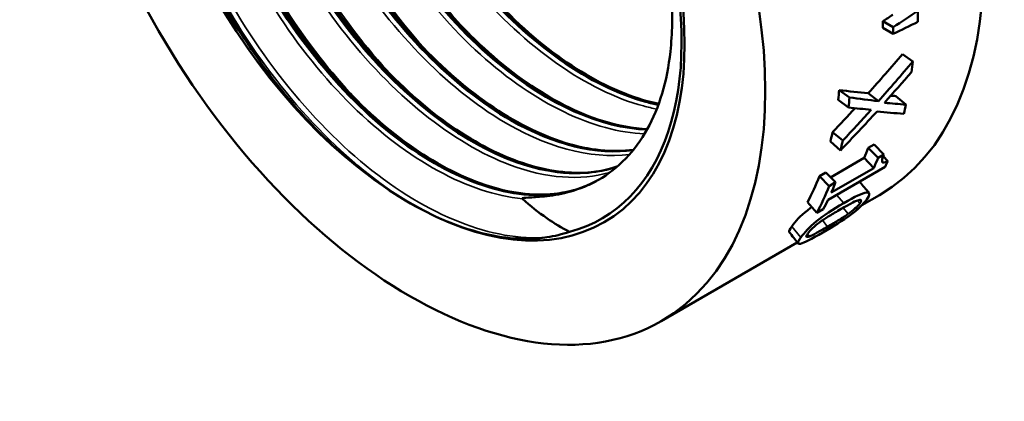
# Model space of a CAD drawing. Header units: millimetres. Extents: x -137 to 758, y -69 to 356.
# Tile 8 of 20: x 133 to 167, y 107 to 120. Entities that reach past the tile are written whole.
import ezdxf

# ---------------------------------------------------------------- set-up
doc = ezdxf.new("R2010")
doc.units = ezdxf.units.MM
doc.layers.add('Видимые тонкие (ГОСТ)', color=7, linetype='Continuous', lineweight=35)
doc.layers.add('Видимый контур (ГОСТ)', color=7, linetype='Continuous', lineweight=50)

msp = doc.modelspace()

# ---------------------------------------------------------------- linework, layer by layer
at = {"layer": 'Видимые тонкие (ГОСТ)'}
for p, q in [((160.9625, 114.1667), (161.2057, 113.8837)), ((161.6687, 113.9714), (161.7502, 113.8697)), ((161.1937, 113.7286), (161.3594, 113.5149)), ((160.4883, 113.3011), (160.6582, 113.0801)), ((159.4395, 113.0938), (159.7451, 112.7121)), ((159.9771, 112.8398), (160.0433, 112.7544))]:
    msp.add_line(p, q, dxfattribs=at)
for points, knots in [([(150.275, 114.034), (148.4663, 114.2015), (146.3635, 115.3445), (144.4819, 117.1962), (142.6006, 119.0475), (140.9571, 121.5913), (139.9563, 124.2257), (138.9557, 126.8595), (138.6066, 129.5612), (139.0042, 131.6913), (139.4018, 133.821), (140.5426, 135.3612), (142.1658, 135.9504), (142.5238, 136.0803), (142.9046, 136.1638), (143.3029, 136.2017)], [2.7311843, 2.7311843, 2.7311843, 2.7311843, 3.4494451, 3.4494451, 3.4494451, 4.1675359, 4.1675359, 4.1675359, 4.8854616, 4.8854616, 4.8854616, 5.6032267, 5.6032267, 5.6032267, 5.7615396, 5.7615396, 5.7615396, 5.7615396]), ([(153.916, 115.5359), (152.5992, 115.3703), (151.044, 115.7845), (149.487, 116.7423), (147.5093, 117.9589), (145.5463, 120.042), (144.08, 122.4993), (142.6145, 124.9554), (141.6584, 127.7643), (141.4523, 130.2603), (141.2541, 132.6607), (141.7516, 134.7519), (142.8389, 136.0797)], [15.1500241, 15.1500241, 15.1500241, 15.1500241, 15.7157491, 15.7157491, 15.7157491, 16.4343117, 16.4343117, 16.4343117, 17.1525231, 17.1525231, 17.1525231, 17.8432302, 17.8432302, 17.8432302, 17.8432302]), ([(154.4342, 116.239), (152.7193, 116.2996), (150.7039, 117.2661), (148.8507, 118.9343), (146.9307, 120.6625), (145.2019, 123.1289), (144.0908, 125.7484), (142.9809, 128.3651), (142.4975, 131.1121), (142.7682, 133.3381), (142.8992, 134.4159), (143.2065, 135.3671), (143.6637, 136.1466)], [21.5397579, 21.5397579, 21.5397579, 21.5397579, 22.2339563, 22.2339563, 22.2339563, 22.9531352, 22.9531352, 22.9531352, 23.6715688, 23.6715688, 23.6715688, 24.019409, 24.019409, 24.019409, 24.019409]), ([(153.2354, 114.9227), (152.2473, 114.6425), (151.088, 114.7221), (149.867, 115.1771), (147.9168, 115.9038), (145.8269, 117.5818), (144.1152, 119.8116), (142.4047, 122.0398), (141.0874, 124.7996), (140.4937, 127.4305), (139.9004, 130.0597), (140.0352, 132.5372), (140.8776, 134.2718), (141.1684, 134.8706), (141.5428, 135.3792), (141.9858, 135.7879)], [8.7773323, 8.7773323, 8.7773323, 8.7773323, 9.2297467, 9.2297467, 9.2297467, 9.9523288, 9.9523288, 9.9523288, 10.6743866, 10.6743866, 10.6743866, 11.3959396, 11.3959396, 11.3959396, 11.6450638, 11.6450638, 11.6450638, 11.6450638]), ([(154.8468, 117.0813), (154.6965, 117.11), (154.5445, 117.1448), (154.391, 117.1859), (152.4898, 117.6956), (150.388, 119.1668), (148.6021, 121.2532), (146.81, 123.3468), (145.3521, 126.0418), (144.5924, 128.694), (144.0718, 130.5114), (143.8746, 132.3021), (144.0279, 133.8571)], [27.9375197, 27.9375197, 27.9375197, 27.9375197, 27.9955608, 27.9955608, 27.9955608, 28.7147885, 28.7147885, 28.7147885, 29.4364813, 29.4364813, 29.4364813, 29.9309954, 29.9309954, 29.9309954, 29.9309954]), ([(151.1075, 112.7207), (149.2757, 112.5739), (147.0532, 113.4496), (144.9615, 115.1531), (142.8703, 116.8562), (140.9268, 119.3733), (139.588, 122.1331), (138.2496, 124.8921), (137.5265, 127.8721), (137.5958, 130.3955), (137.6138, 131.049), (137.6848, 131.6705), (137.8058, 132.2521)], [2.6157277, 2.6157277, 2.6157277, 2.6157277, 3.3180806, 3.3180806, 3.3180806, 4.0202575, 4.0202575, 4.0202575, 4.7222628, 4.7222628, 4.7222628, 4.9040661, 4.9040661, 4.9040661, 4.9040661]), ([(148.5875, 119.5123), (148.4745, 119.6292), (148.3622, 119.7484), (148.251, 119.8697), (146.2896, 122.0082), (144.6363, 124.8108), (143.6813, 127.6413), (143.5801, 127.9412), (143.4869, 128.2412), (143.4016, 128.5404)], [28.62349829, 28.62349829, 28.62349829, 28.62349829, 28.66331343, 28.66331343, 28.66331343, 29.36505326, 29.36505326, 29.36505326, 29.4393986, 29.4393986, 29.4393986, 29.4393986]), ([(147.3034, 118.7706), (145.3384, 120.8068), (143.643, 123.5171), (142.6084, 126.3037), (142.4236, 126.8014), (142.2601, 127.301), (142.1185, 127.7987)], [22.34031299, 22.34031299, 22.34031299, 22.34031299, 23.03255337, 23.03255337, 23.03255337, 23.15621329, 23.15621329, 23.15621329, 23.15621329]), ([(146.4738, 113.8728), (144.3369, 115.1547), (142.2064, 117.3518), (140.5809, 119.9674), (139.1708, 122.2364), (138.1506, 124.805), (137.6931, 127.227)], [3.1388071, 3.1388071, 3.1388071, 3.1388071, 3.8399383, 3.8399383, 3.8399383, 4.4481643, 4.4481643, 4.4481643, 4.4481643]), ([(146.0194, 118.0295), (144.1869, 119.9316), (142.5838, 122.4156), (141.5396, 125.0058), (141.2652, 125.6866), (141.0299, 126.3735), (140.8355, 127.057)], [16.05712768, 16.05712768, 16.05712768, 16.05712768, 16.70320714, 16.70320714, 16.70320714, 16.87302798, 16.87302798, 16.87302798, 16.87302798]), ([(144.736, 117.2891), (143.0748, 119.0154), (141.5976, 121.2146), (140.561, 123.5437), (140.1542, 124.4579), (139.8163, 125.3897), (139.5526, 126.3155)], [9.77394237, 9.77394237, 9.77394237, 9.77394237, 10.35986527, 10.35986527, 10.35986527, 10.58984268, 10.58984268, 10.58984268, 10.58984268])]:
    msp.add_open_spline(points, degree=3, knots=knots, dxfattribs=at)
at = {"layer": 'Видимый контур (ГОСТ)'}
for p, q in [((162.5371, 120.0635), (162.8906, 119.861)), ((162.5363, 119.8441), (162.8899, 119.6352)), ((163.2065, 118.948), (163.5579, 118.7003)), ((161.0535, 117.7264), (161.405, 117.4794)), ((162.0394, 117.6184), (162.3882, 117.35)), ((161.0162, 117.3936), (161.3666, 117.1368)), ((162.9804, 117.524), (163.3252, 117.2347)), ((160.8294, 116.2989), (161.1743, 116.0101)), ((160.753, 115.9743), (161.0957, 115.676)), ((162.043, 115.7575), (162.2404, 115.8714)), ((162.043, 115.7575), (162.3748, 115.4248)), ((162.2404, 115.8714), (162.5721, 115.5387)), ((160.7621, 114.7596), (161.9019, 115.4177)), ((161.9019, 115.4177), (162.2295, 115.0751)), ((162.3748, 115.4248), (162.5721, 115.5387)), ((162.5499, 115.4794), (162.7062, 115.315)), ((160.3786, 114.7965), (160.5986, 114.9235)), ((160.5986, 114.9235), (160.9304, 114.5909)), ((162.6168, 115.1218), (160.6746, 114.0005)), ((160.7851, 114.2411), (162.2295, 115.0751)), ((160.3786, 114.7965), (160.7103, 114.4638)), ((160.7103, 114.4638), (160.9304, 114.5909)), ((159.9726, 113.9113), (160.2925, 113.5527)), ((161.8255, 113.8148), (162.4224, 114.1594)), ((160.5126, 113.6798), (160.2925, 113.5527)), ((154.9978, 109.8728), (159.6291, 112.5466))]:
    msp.add_line(p, q, dxfattribs=at)
for centre, major_axis, start_param, end_param in [((153.8724, 128.9684), (-8.55, 14.809), 3.1415927, 6.2831853), ((146.4478, 124.6818), (-6.5358, 11.3204), 2.9837383, 8.017407), ((151.284, 127.474), (8.8, -15.242), 0.7683585, 0.7945031), ((150.4456, 126.99), (-8.55, 14.809), 3.9151512, 3.9308958), ((150.4456, 126.99), (-8.8, 15.242), 3.9151512, 3.9308958), ((151.1879, 127.4185), (8.8, -15.242), 0.6483244, 0.6754801), ((149.0327, 126.1742), (-8.55, 14.809), 3.7932393, 3.8188061), ((149.0327, 126.1742), (-8.8, 15.242), 3.7932393, 3.8188061), ((151.1879, 127.4185), (8.8, -15.242), 0.536957, 0.5625238), ((149.0327, 126.1742), (-8.55, 14.809), 3.6785497, 3.7057054), ((149.0327, 126.1742), (-8.8, 15.242), 3.6785497, 3.7057054), ((150.6972, 127.1352), (-8.55, 14.809), 3.5416154, 3.5739712), ((150.6972, 127.1352), (-8.8, 15.242), 3.5416154, 3.5739712), ((151.1949, 127.4225), (8.8, -15.242), 0.3770559, 0.395545), ((146.9364, 124.9639), (5.9374, -10.2839), 6.2221188, 6.280866), ((149.0327, 126.1742), (8.55, -14.809), 0.3454224, 0.4323785), ((149.2527, 126.3012), (8.8, -15.242), 0.4000228, 0.4323785), ((149.0327, 126.1742), (8.8, -15.242), 0.3454224, 0.4323785), ((149.2527, 126.3012), (8.8, -15.242), 0.3454224, 0.3770559)]:
    msp.add_ellipse(centre, major_axis=major_axis, ratio=0.5773503, start_param=start_param, end_param=end_param, dxfattribs=at)
for major_axis in [(-8.55, 14.809), (-6.61, 11.4489), (6.61, -11.4489)]:
    msp.add_ellipse((146.4478, 124.6818), major_axis=major_axis, ratio=0.5773503, dxfattribs=at)
for points, knots in [([(155.3112, 119.0328), (155.3786, 119.6453), (155.3874, 120.2987), (155.2877, 121.6696), (155.1788, 122.3838), (154.6931, 124.522), (154.1659, 125.9686), (152.751, 128.7872), (151.8742, 130.1311), (149.8779, 132.5357), (148.776, 133.5707), (146.4861, 135.1885), (145.3197, 135.7518), (143.0731, 136.3227), (142.0154, 136.3202), (140.1481, 135.738), (139.3587, 135.1595), (138.1549, 133.491), (137.7552, 132.4132), (137.4034, 129.8903), (137.4582, 128.4668), (138.021, 125.4545), (138.5272, 123.8936), (139.7458, 121.238), (140.365, 120.1425), (141.0624, 119.1168)], [-5.4115706, -5.4115706, -5.4115706, -5.4115706, -5.1666207, -5.1666207, -4.920583, -4.920583, -4.4461761, -4.4461761, -3.9678449, -3.9678449, -3.48559, -3.48559, -2.9994122, -2.9994122, -2.5093121, -2.5093121, -2.0152903, -2.0152903, -1.5173476, -1.5173476, -1.0154845, -1.0154845, -0.5097018, -0.5097018, -0.1333577, -0.1333577, -0.1333577, -0.1333577]), ([(154.0466, 115.6947), (153.4723, 115.6104), (152.8517, 115.6374), (152.2017, 115.7814), (150.3351, 116.195), (148.243, 117.5707), (146.4402, 119.5845), (144.6383, 121.5973), (143.1414, 124.2304), (142.3209, 126.8581), (141.5008, 129.4846), (141.364, 132.083), (141.9551, 134.0367), (142.2018, 134.8519), (142.5746, 135.5516), (143.0512, 136.1142)], [21.4255082, 21.4255082, 21.4255082, 21.4255082, 21.6761732, 21.6761732, 21.6761732, 22.3960011, 22.3960011, 22.3960011, 23.1154827, 23.1154827, 23.1154827, 23.8346366, 23.8346366, 23.8346366, 24.1347385, 24.1347385, 24.1347385, 24.1347385]), ([(143.0392, 136.1198), (143.0199, 136.0971), (143.0009, 136.0741), (142.982, 136.0509), (141.8587, 134.6718), (141.3804, 132.4636), (141.6504, 129.9515), (141.9203, 127.4408), (142.9349, 124.6482), (144.4382, 122.2389), (145.9409, 119.8308), (147.9182, 117.8264), (149.8831, 116.7007), (151.3532, 115.8585), (152.8066, 115.5135), (154.0433, 115.6869)], [-17.8525584, -17.8525584, -17.8525584, -17.8525584, -17.8404475, -17.8404475, -17.8404475, -17.1198701, -17.1198701, -17.1198701, -16.3996769, -16.3996769, -16.3996769, -15.679849, -15.679849, -15.679849, -15.1412732, -15.1412732, -15.1412732, -15.1412732]), ([(143.0552, 136.1226), (142.8216, 135.8427), (142.6136, 135.5279), (142.0514, 134.438), (141.7956, 133.5315), (141.5853, 131.5498), (141.6229, 130.4535), (141.9759, 128.1999), (142.295, 127.0148), (143.1705, 124.6988), (143.7383, 123.5393), (145.0471, 121.3901), (145.8047, 120.3738), (147.4091, 118.6105), (148.276, 117.8413), (150.0038, 116.6427), (150.8862, 116.1978), (152.5469, 115.6801), (153.3455, 115.5989), (154.055, 115.6955)], [0.2168585, 0.2168585, 0.2168585, 0.2168585, 0.3956525, 0.3956525, 0.7805345, 0.7805345, 1.1587599, 1.1587599, 1.5362234, 1.5362234, 1.9145101, 1.9145101, 2.2932752, 2.2932752, 2.6719059, 2.6719059, 3.0497929, 3.0497929, 3.4256308, 3.4256308, 3.4256308, 3.4256308]), ([(154.5181, 116.3955), (153.6214, 116.426), (152.6447, 116.6934), (151.649, 117.196), (149.6893, 118.1851), (147.6739, 120.077), (146.0995, 122.4231), (144.5268, 124.7668), (143.4085, 127.5435), (143.025, 130.0929), (142.668, 132.4657), (142.9534, 134.6204), (143.815, 136.1228)], [27.8227868, 27.8227868, 27.8227868, 27.8227868, 28.1887818, 28.1887818, 28.1887818, 28.9090993, 28.9090993, 28.9090993, 29.6286925, 29.6286925, 29.6286925, 30.2984168, 30.2984168, 30.2984168, 30.2984168]), ([(143.8121, 136.1192), (143.3002, 135.2356), (142.9806, 134.1326), (142.8881, 132.8796), (142.7187, 130.5836), (143.3132, 127.8046), (144.515, 125.2117), (145.7159, 122.6207), (147.512, 120.2384), (149.4551, 118.6364), (151.1586, 117.2319), (152.9614, 116.438), (154.5164, 116.3821)], [-24.0164763, -24.0164763, -24.0164763, -24.0164763, -23.621214, -23.621214, -23.621214, -22.8968656, -22.8968656, -22.8968656, -22.1730576, -22.1730576, -22.1730576, -21.5385151, -21.5385151, -21.5385151, -21.5385151]), ([(143.8265, 136.1211), (143.7897, 136.0565), (143.754, 135.9907), (143.3356, 135.1795), (143.0797, 134.2729), (142.8694, 132.2912), (142.9071, 131.1949), (143.2601, 128.9413), (143.5792, 127.7562), (144.4547, 125.4402), (145.0225, 124.2807), (146.3313, 122.1315), (147.0889, 121.1153), (148.6933, 119.3519), (149.5602, 118.5827), (151.2879, 117.3841), (152.1704, 116.9392), (153.5285, 116.5159), (154.0421, 116.4233), (154.5286, 116.4022)], [0.3609997, 0.3609997, 0.3609997, 0.3609997, 0.3956525, 0.3956525, 0.7805345, 0.7805345, 1.1587599, 1.1587599, 1.5362234, 1.5362234, 1.9145101, 1.9145101, 2.2932752, 2.2932752, 2.6719059, 2.6719059, 3.0497929, 3.0497929, 3.2882925, 3.2882925, 3.2882925, 3.2882925]), ([(141.8318, 135.7213), (141.8234, 135.717), (141.815, 135.7128), (141.8067, 135.7084), (140.2944, 134.9293), (139.3056, 133.2224), (139.0659, 130.9906), (138.825, 128.7472), (139.3429, 125.9927), (140.4822, 123.3875), (141.6164, 120.7943), (143.3556, 118.3716), (145.2704, 116.6944), (147.1877, 115.0152), (149.2639, 114.0979), (150.9871, 114.1566), (151.5307, 114.1752), (152.0395, 114.2873), (152.5004, 114.49)], [-5.5303653, -5.5303653, -5.5303653, -5.5303653, -5.5263871, -5.5263871, -5.5263871, -4.8072801, -4.8072801, -4.8072801, -4.0844334, -4.0844334, -4.0844334, -3.3649167, -3.3649167, -3.3649167, -2.6444805, -2.6444805, -2.6444805, -2.417261, -2.417261, -2.417261, -2.417261]), ([(142.3057, 135.9169), (141.6734, 135.3867), (141.1683, 134.6641), (140.827, 133.7787), (140.1142, 131.9294), (140.1217, 129.3859), (140.836, 126.7563), (141.5493, 124.1298), (142.9608, 121.4403), (144.7182, 119.3295), (146.4736, 117.221), (148.5582, 115.7083), (150.4585, 115.1485), (151.5656, 114.8224), (152.6044, 114.8213), (153.4916, 115.125)], [-11.6758711, -11.6758711, -11.6758711, -11.6758711, -11.3301814, -11.3301814, -11.3301814, -10.6081862, -10.6081862, -10.6081862, -9.8870684, -9.8870684, -9.8870684, -9.1667509, -9.1667509, -9.1667509, -8.7470906, -8.7470906, -8.7470906, -8.7470906]), ([(153.4984, 115.1257), (153.1871, 115.0173), (152.8567, 114.9473), (152.5099, 114.9183), (150.8103, 114.776), (148.7331, 115.6181), (146.7948, 117.247), (144.858, 118.8747), (143.0776, 121.2737), (141.8974, 123.8691), (140.718, 126.4627), (140.1489, 129.2296), (140.3399, 131.5065), (140.5008, 133.4255), (141.2008, 134.9823), (142.3092, 135.9246)], [15.0313043, 15.0313043, 15.0313043, 15.0313043, 15.1789845, 15.1789845, 15.1789845, 15.9027926, 15.9027926, 15.9027926, 16.6260802, 16.6260802, 16.6260802, 17.3488674, 17.3488674, 17.3488674, 17.9580677, 17.9580677, 17.9580677, 17.9580677]), ([(142.3114, 135.9276), (141.8505, 135.5364), (141.4572, 135.0342), (140.7672, 133.6966), (140.5114, 132.7901), (140.3011, 130.8084), (140.3387, 129.7121), (140.6918, 127.4585), (141.0108, 126.2733), (141.8863, 123.9574), (142.4541, 122.7979), (143.763, 120.6487), (144.5205, 119.6324), (146.1249, 117.8691), (146.9918, 117.0999), (148.7196, 115.9013), (149.602, 115.4564), (151.2657, 114.9378), (152.0671, 114.8569), (153.0298, 114.9898), (153.2719, 115.0466), (153.5028, 115.1248)], [0.0887695, 0.0887695, 0.0887695, 0.0887695, 0.3956525, 0.3956525, 0.7805345, 0.7805345, 1.1587599, 1.1587599, 1.5362234, 1.5362234, 1.9145101, 1.9145101, 2.2932752, 2.2932752, 2.6719059, 2.6719059, 3.0497929, 3.0497929, 3.4269866, 3.4269866, 3.5602128, 3.5602128, 3.5602128, 3.5602128]), ([(152.86, 114.6721), (151.4815, 113.8839), (149.5772, 114.0238), (147.6161, 115.0651), (145.6556, 116.1061), (143.656, 118.0392), (142.1093, 120.4069), (140.5629, 122.7741), (139.4831, 125.5553), (139.1409, 128.0897), (138.7987, 130.6236), (139.1972, 132.889), (140.2524, 134.3492), (140.6352, 134.8789), (141.1036, 135.3005), (141.6383, 135.6075)], [8.6416991, 8.6416991, 8.6416991, 8.6416991, 9.3612968, 9.3612968, 9.3612968, 10.0807253, 10.0807253, 10.0807253, 10.799989, 10.799989, 10.799989, 11.5190929, 11.5190929, 11.5190929, 11.779995, 11.779995, 11.779995, 11.779995]), ([(141.4437, 135.4972), (140.8011, 135.0779), (140.2616, 134.4644), (139.4831, 132.9552), (139.2272, 132.0486), (139.0169, 130.0669), (139.0546, 128.9707), (139.4076, 126.7171), (139.7267, 125.5319), (140.6022, 123.216), (141.17, 122.0564), (142.4788, 119.9072), (143.2363, 118.891), (144.8408, 117.1276), (145.7076, 116.3585), (147.4354, 115.1599), (148.3178, 114.715), (149.9816, 114.1964), (150.7829, 114.1155), (151.9254, 114.2732), (152.3291, 114.3978), (152.6963, 114.5839)], [0, 0, 0, 0, 0.3956525, 0.3956525, 0.7805345, 0.7805345, 1.1587599, 1.1587599, 1.5362234, 1.5362234, 1.9145101, 1.9145101, 2.2932752, 2.2932752, 2.6719059, 2.6719059, 3.0497929, 3.0497929, 3.4269866, 3.4269866, 3.6554937, 3.6554937, 3.6554937, 3.6554937]), ([(144.7607, 128.7226), (145.5163, 126.0977), (146.9599, 123.4329), (148.733, 121.3615), (150.5056, 119.2907), (152.5916, 117.8309), (154.4782, 117.3258), (154.6209, 117.2876), (154.7624, 117.2549), (154.9024, 117.2276)], [-29.4341511, -29.4341511, -29.4341511, -29.4341511, -28.7145533, -28.7145533, -28.7145533, -27.9951249, -27.9951249, -27.9951249, -27.9407039, -27.9407039, -27.9407039, -27.9407039]), ([(154.9048, 117.2413), (153.6518, 117.4941), (152.2923, 118.164), (150.9814, 119.1991), (149.0377, 120.7337), (147.2183, 123.058), (145.9731, 125.619), (145.5803, 126.4267), (145.2433, 127.2561), (144.9709, 128.086)], [34.2250328, 34.2250328, 34.2250328, 34.2250328, 34.7109335, 34.7109335, 34.7109335, 35.4313697, 35.4313697, 35.4313697, 35.6585892, 35.6585892, 35.6585892, 35.6585892]), ([(147.3689, 123.3051), (148.0718, 122.242), (148.8742, 121.2518), (150.5353, 119.5847), (151.4133, 118.8815), (153.1427, 117.8246), (154.0155, 117.4574), (154.8571, 117.2697), (154.8855, 117.2636), (154.9138, 117.2577)], [0, 0, 0, 0, 0.3854788, 0.3854788, 0.7637587, 0.7637587, 1.1414403, 1.1414403, 1.1546563, 1.1546563, 1.1546563, 1.1546563]), ([(152.86, 114.6721), (153.5457, 115.0627), (154.1079, 115.6445), (154.9362, 117.1363), (155.2004, 118.0252), (155.3112, 119.0328)], [-0.8128855, -0.8128855, -0.8128855, -0.8128855, -0.40223673, -0.40223673, 0, 0, 0, 0]), ([(146.4738, 113.8728), (145.5194, 114.4208), (144.5686, 115.1418), (142.9108, 116.7255), (142.2986, 117.4377), (141.8329, 118.0456)], [0, 0, 0, 0, 0.40490951, 0.40490951, 0.74129418, 0.74129418, 0.74129418, 0.74129418]), ([(162.5721, 115.5387), (162.5195, 115.4042), (162.4993, 115.3197), (162.5146, 115.2822), (162.5298, 115.2447), (162.5934, 115.2559), (162.7062, 115.315)], [0, 0, 0, 0, 1, 1, 1, 2, 2, 2, 2]), ([(150.275, 114.034), (150.2742, 114.0348), (150.2733, 114.0356), (150.2721, 114.0373), (150.2716, 114.0381), (150.271, 114.0395), (150.2709, 114.0401), (150.2708, 114.0411), (150.2708, 114.0416), (150.2709, 114.0426), (150.271, 114.043), (150.2715, 114.0442), (150.2719, 114.0448), (150.2732, 114.0464), (150.2743, 114.0473), (150.2793, 114.0507), (150.2853, 114.0529), (150.3148, 114.0608), (150.3525, 114.0648), (150.5048, 114.0759), (150.6661, 114.0809), (151.2867, 114.1295), (151.8773, 114.2117), (152.5004, 114.49)], [-0.6353593, -0.6353593, -0.6353593, -0.6353593, -0.62901255, -0.62901255, -0.62437287, -0.62437287, -0.62186652, -0.62186652, -0.61990193, -0.61990193, -0.61775884, -0.61775884, -0.61453243, -0.61453243, -0.60793626, -0.60793626, -0.58543664, -0.58543664, -0.51464424, -0.51464424, -0.35302956, -0.35302956, 0, 0, 0, 0]), ([(161.2057, 113.8837), (161.5946, 114.1082), (161.8532, 114.2276), (161.9793, 114.2443), (162.1054, 114.261), (162.1112, 114.1792), (161.9895, 114.0079)], [0, 0, 0, 0, 1, 1, 1, 2, 2, 2, 2]), ([(151.8749, 112.909), (151.621, 113.0386), (151.3637, 113.193), (150.8287, 113.5646), (150.5511, 113.785), (150.275, 114.034)], [-0.30036107, -0.30036107, -0.30036107, -0.30036107, -0.15514132, -0.15514132, 0, 0, 0, 0]), ([(159.7451, 112.7121), (159.868, 112.8852), (160.0447, 113.0727), (160.2825, 113.2655), (160.5202, 113.4583), (160.8273, 113.6652), (161.2057, 113.8837)], [0, 0, 0, 0, 1, 1, 1, 2, 2, 2, 2]), ([(161.9895, 114.0079), (161.8671, 113.8356), (161.6784, 113.6624), (161.4303, 113.4793), (161.1823, 113.2961), (160.8698, 113.0976), (160.4948, 112.8811)], [0, 0, 0, 0, 1, 1, 1, 2, 2, 2, 2]), ([(161.0658, 113.6555), (161.2066, 113.7368), (161.3304, 113.8058), (161.4371, 113.8623), (161.5437, 113.9188), (161.6266, 113.9572), (161.6856, 113.9775)], [-2, -2, -2, -2, -1, -1, -1, 0, 0, 0, 0]), ([(161.6856, 113.9775), (161.7463, 113.9982), (161.7828, 114), (161.7945, 113.9832), (161.8063, 113.9663), (161.7918, 113.9282), (161.7502, 113.8697)], [-2, -2, -2, -2, -1, -1, -1, 0, 0, 0, 0]), ([(151.1075, 112.7207), (150.7314, 112.6607), (150.114, 112.6209), (148.3788, 112.9543), (147.4285, 113.3248), (146.4738, 113.8728)], [0, 0, 0, 0, 0.18928356, 0.18928356, 0.39515889, 0.39515889, 0.39515889, 0.39515889]), ([(159.4395, 113.0938), (159.5589, 113.2619), (159.7332, 113.4456), (159.9695, 113.636), (160.0158, 113.6734), (160.0649, 113.7113), (160.1167, 113.7498)], [0, 0, 0, 0, 1, 1, 1, 1.1962444, 1.1962444, 1.1962444, 1.1962444]), ([(160.38, 113.2245), (160.4741, 113.2932), (160.5741, 113.3604), (160.6799, 113.426), (160.7858, 113.4916), (160.9144, 113.5681), (161.0658, 113.6555)], [-2, -2, -2, -2, -1, -1, -1, 0, 0, 0, 0]), ([(161.7502, 113.8697), (161.7086, 113.8112), (161.6551, 113.7534), (161.5903, 113.6956), (161.5255, 113.6377), (161.4485, 113.5776), (161.3594, 113.5149)], [-2, -2, -2, -2, -1, -1, -1, 0, 0, 0, 0]), ([(159.9844, 112.8502), (160.0278, 112.9113), (160.0822, 112.9733), (160.1484, 113.0352), (160.2146, 113.0971), (160.2917, 113.1603), (160.38, 113.2245)], [-2, -2, -2, -2, -1, -1, -1, 0, 0, 0, 0]), ([(161.3594, 113.5149), (161.2703, 113.4522), (161.1681, 113.3855), (161.0529, 113.3145), (160.9376, 113.2436), (160.8061, 113.1655), (160.6582, 113.0801)], [-2, -2, -2, -2, -1, -1, -1, 0, 0, 0, 0]), ([(160.4948, 112.8811), (160.1083, 112.6579), (159.8567, 112.5309), (159.738, 112.5028), (159.6193, 112.4747), (159.624, 112.5416), (159.7451, 112.7121)], [0, 0, 0, 0, 1, 1, 1, 2, 2, 2, 2]), ([(160.6582, 113.0801), (160.5103, 112.9947), (160.3849, 112.9245), (160.2818, 112.8693), (160.1786, 112.8142), (160.0992, 112.7759), (160.0433, 112.7544)], [-2, -2, -2, -2, -1, -1, -1, 0, 0, 0, 0]), ([(160.0433, 112.7544), (159.9833, 112.7311), (159.9484, 112.7267), (159.9381, 112.7416), (159.9278, 112.7566), (159.9434, 112.7925), (159.9844, 112.8502)], [-2, -2, -2, -2, -1, -1, -1, 0, 0, 0, 0])]:
    msp.add_open_spline(points, degree=3, knots=knots, dxfattribs=at)
for points in [[(162.5371, 120.0635), (162.6505, 120.1389), (162.764, 120.2142), (162.8774, 120.2896)], [(162.8906, 119.861), (163.17, 120.0473), (163.4493, 120.2336), (163.7286, 120.4199)], [(163.7273, 120.045), (163.4482, 119.9083), (163.169, 119.7717), (162.8899, 119.6352)], [(141.8329, 118.0456), (141.5665, 118.3933), (141.3094, 118.7508), (141.0624, 119.1168)], [(162.0394, 117.6184), (162.4345, 118.0571), (162.8235, 118.5004), (163.2065, 118.948)], [(162.3882, 117.35), (162.7843, 117.7955), (163.1742, 118.2457), (163.5579, 118.7003)], [(163.5163, 118.3371), (163.211, 117.9871), (162.902, 117.6399), (162.5894, 117.2956)], [(161.0535, 117.7264), (161.3886, 117.6857), (161.7172, 117.6496), (162.0394, 117.6184)], [(161.405, 117.4794), (161.7394, 117.4315), (162.0671, 117.3882), (162.3882, 117.35)], [(162.5894, 117.2956), (162.8385, 117.2722), (163.0837, 117.2519), (163.3252, 117.2347)], [(162.8042, 117.5333), (162.8632, 117.53), (162.9219, 117.527), (162.9804, 117.524)], [(160.8294, 116.2989), (161.0862, 116.5678), (161.3407, 116.8386), (161.5929, 117.1113)], [(162.3408, 117.0014), (161.932, 116.5544), (161.517, 116.1125), (161.0957, 115.676)], [(161.1743, 116.0101), (161.5002, 116.3553), (161.8223, 116.7035), (162.1405, 117.0548)], [(162.1405, 117.0548), (161.8866, 117.0791), (161.6286, 117.1065), (161.3666, 117.1368)], [(163.2509, 116.9204), (162.9538, 116.9421), (162.6505, 116.9692), (162.3408, 117.0014)], [(161.7352, 114.6128), (161.7446, 114.6096), (161.7519, 114.6048), (161.7572, 114.5984)], [(161.7571, 114.5985), (161.8603, 114.4745), (161.9635, 114.3506), (162.0666, 114.2267)], [(151.8749, 112.909), (151.6288, 112.8259), (151.3727, 112.7631), (151.1075, 112.7207)], [(159.3566, 112.9002), (159.3371, 112.9255), (159.3653, 112.9893), (159.4395, 113.0938)], [(159.6577, 112.5095), (159.5573, 112.6398), (159.4569, 112.77), (159.3565, 112.9003)]]:
    msp.add_open_spline(points, degree=3, dxfattribs=at)

doc.saveas('drawing.dxf')
